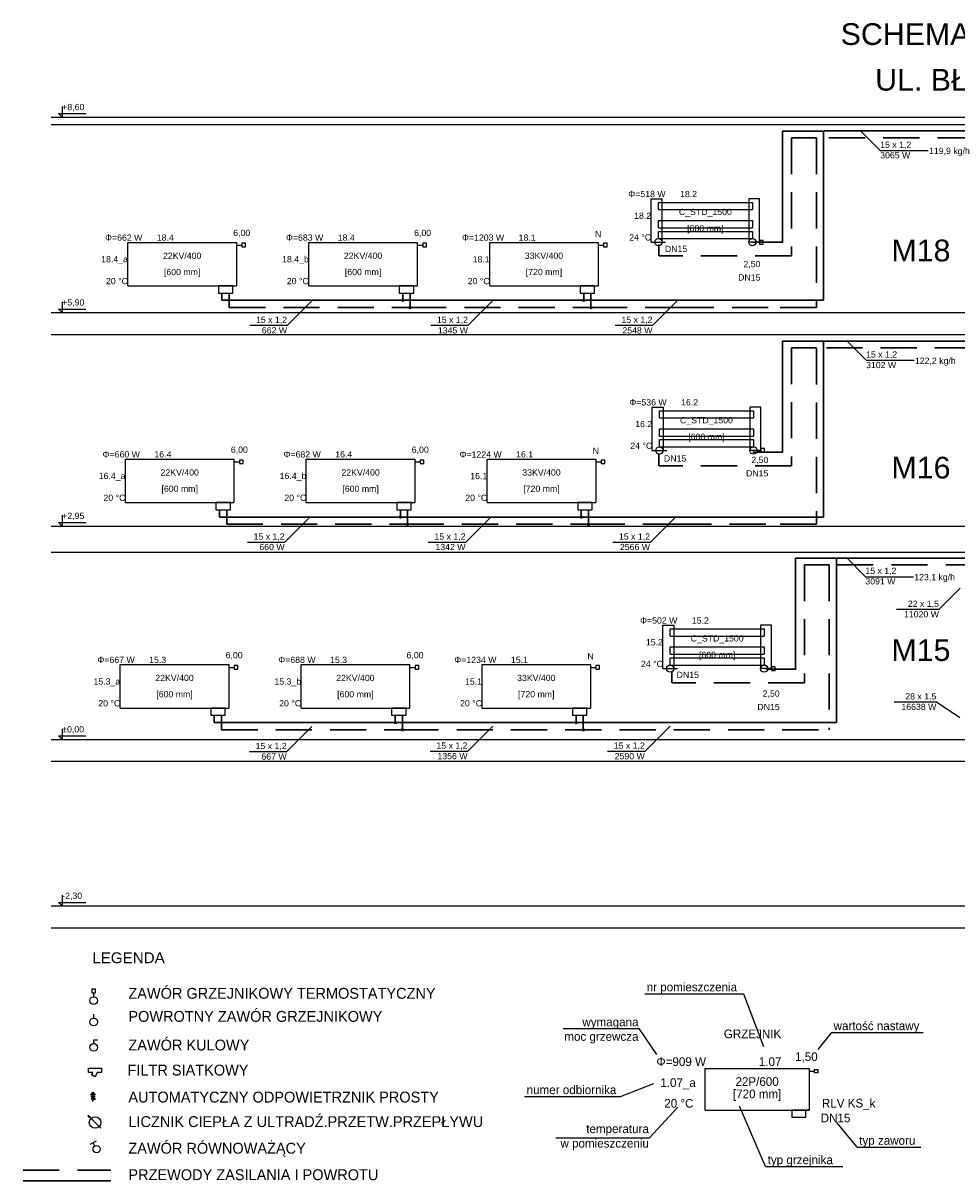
# Model space of a CAD drawing. Header units: millimetres. Extents: x -249726 to -161872, y -110547 to 19223.
# Tile 1 of 19: x -249726 to -236822, y -109854 to -93855. Entities that reach past the tile are written whole.
import ezdxf
from ezdxf.lldxf.tags import DXFTag

# ---------------------------------------------------------------- set-up
doc = ezdxf.new("R2010")
doc.units = ezdxf.units.MM
doc.header["$LTSCALE"] = 1000
doc.linetypes.add('DASHED', pattern=[0.75, 0.5, -0.25])
for name, color, linetype in [('IS_Opisy_działek_Therm', 7, 'SOLID'), ('IS_Text_Armatury_Therm', 7, 'Continuous'), ('IS_Text_Odbiornikow_Therm', 7, 'Continuous'), ('OWIK_ICO_opisy', 7, 'Continuous'), ('OWIK_ICO_urzadzenia', 92, 'Continuous')]:
    doc.layers.add(name, color=color, linetype=linetype)
doc.layers.add('OWIK_ICO_powrot', color=140, linetype='DASHED', lineweight=30)
doc.layers.add('OWIK_ICO_zasilanie', color=20, linetype='Continuous', lineweight=30)
doc.styles.add('CEGROUP', font='txt', dxfattribs={"height": 250})
tags = doc.linetypes.add('SOLID', pattern=[10, 10, 0]).pattern_tags.tags
tags[6:7] = [DXFTag(74, 4), DXFTag(75, 0), DXFTag(340, '0'), DXFTag(46, 0.0), DXFTag(50, 0.0), DXFTag(44, 0.0), DXFTag(45, 0.0)]
tags[4:5] = [DXFTag(74, 4), DXFTag(75, 0), DXFTag(340, '0'), DXFTag(46, 0.0), DXFTag(50, 0.0), DXFTag(44, 0.0), DXFTag(45, 0.0)]

msp = doc.modelspace()

# ---------------------------------------------------------------- hatches: boundary and pattern name
at = {"layer": 'IS_Opisy_działek_Therm'}
h = msp.add_hatch(color=1, dxfattribs=at)
edge = h.paths.add_edge_path()
edge.add_arc((-244478, -97685), 24, 90, 450)
h = msp.add_hatch(color=1, dxfattribs=at)
edge = h.paths.add_edge_path()
edge.add_arc((-241978, -97685), 24, 0, 360)
h = msp.add_hatch(color=1, dxfattribs=at)
edge = h.paths.add_edge_path()
edge.add_arc((-244512, -100680), 24, 90, 450)
h = msp.add_hatch(color=1, dxfattribs=at)
edge = h.paths.add_edge_path()
edge.add_arc((-242012, -100680), 24, 0, 360)
h = msp.add_hatch(color=5, dxfattribs=at)
edge = h.paths.add_edge_path()
edge.add_arc((-244484, -103620), 24, 90, 450)
h = msp.add_hatch(color=5, dxfattribs=at)
edge = h.paths.add_edge_path()
edge.add_arc((-241984, -103620), 24, 0, 360)
at = {"layer": 'OWIK_ICO_powrot'}
h = msp.add_hatch(color=256, dxfattribs=at)
edge = h.paths.add_edge_path()
edge.add_arc((-244378, -97785), 24, 90, 450)
h = msp.add_hatch(color=256, dxfattribs=at)
edge = h.paths.add_edge_path()
edge.add_arc((-241878, -97785), 24, 0, 360)
h = msp.add_hatch(color=256, dxfattribs=at)
edge = h.paths.add_edge_path()
edge.add_arc((-244412, -100780), 24, 90, 450)
h = msp.add_hatch(color=256, dxfattribs=at)
edge = h.paths.add_edge_path()
edge.add_arc((-241912, -100780), 24, 0, 360)
at = {"layer": 'OWIK_ICO_urzadzenia', "ltscale": 10}
for points in [[(-248792, -108671), (-248762, -108630), (-248732, -108671)], [(-248747, -108723, 1), (-248777, -108723, 1)]]:
    msp.add_hatch(color=0, dxfattribs=at).paths.add_polyline_path(points)
at = {"layer": 'OWIK_ICO_zasilanie', "ltscale": 10}
h = msp.add_hatch(color=256, dxfattribs=at)
edge = h.paths.add_edge_path()
edge.add_arc((-244584, -103520), 24, 90, 450)
h = msp.add_hatch(color=256, dxfattribs=at)
edge = h.paths.add_edge_path()
edge.add_arc((-242084, -103520), 24, 0, 360)

# ---------------------------------------------------------------- linework, layer by layer
at = {"layer": 'IS_Opisy_działek_Therm', "ltscale": 10}
for p, q in [((-238144, -95353), (-237881, -95615)), ((-237881, -95615), (-237216, -95615)), ((-245728, -97685), (-246078, -98035)), ((-243228, -97685), (-243578, -98035)), ((-240678, -97685), (-241028, -98035)), ((-246078, -98035), (-246593, -98035)), ((-243578, -98035), (-244093, -98035)), ((-241028, -98035), (-241543, -98035)), ((-238338, -98251), (-238076, -98514)), ((-238076, -98514), (-237411, -98514)), ((-245762, -100680), (-246112, -101030)), ((-243262, -100680), (-243612, -101030)), ((-240712, -100680), (-241062, -101030)), ((-246112, -101030), (-246627, -101030)), ((-243612, -101030), (-244127, -101030)), ((-241062, -101030), (-241577, -101030)), ((-238348, -101241), (-238086, -101504)), ((-238086, -101504), (-237421, -101504)), ((-236778, -101665), (-237069, -101959)), ((-237069, -101959), (-237654, -101959)), ((-237105, -103239), (-237690, -103239)), ((-236779, -103454), (-237105, -103239)), ((-245734, -103575), (-246084, -103925)), ((-243234, -103570), (-243584, -103920)), ((-240784, -103569), (-241134, -103919)), ((-246084, -103925), (-246599, -103925)), ((-243584, -103920), (-244099, -103920)), ((-241134, -103919), (-241649, -103919))]:
    msp.add_line(p, q, dxfattribs=at)
at = {"layer": 'OWIK_ICO_opisy', "color": 252, "ltscale": 10}
for p, q in [((-249185, -95005), (-249185, -95155)), ((-249337, -95155), (-222801, -95155)), ((-249235, -95105), (-248860, -95105)), ((-249185, -95155), (-249235, -95105)), ((-249337, -95255), (-222801, -95255)), ((-249185, -97705), (-249185, -97855)), ((-249337, -97855), (-222801, -97855)), ((-249185, -97855), (-249235, -97805)), ((-249235, -97805), (-248860, -97805)), ((-249337, -98155), (-222801, -98155)), ((-249185, -100805), (-249235, -100755)), ((-249235, -100755), (-248860, -100755)), ((-249185, -100655), (-249185, -100805)), ((-249337, -100805), (-222801, -100805)), ((-249337, -101165), (-222801, -101165)), ((-249185, -103605), (-249185, -103755)), ((-249337, -103755), (-222801, -103755)), ((-249185, -103755), (-249235, -103705)), ((-249235, -103705), (-248860, -103705)), ((-249337, -104055), (-222801, -104055)), ((-249185, -105905), (-249185, -106055)), ((-249337, -106055), (-222801, -106055)), ((-249185, -106055), (-249235, -106005)), ((-249235, -106005), (-248860, -106005)), ((-249337, -106355), (-222801, -106355))]:
    msp.add_line(p, q, dxfattribs=at)
at = {"layer": 'OWIK_ICO_opisy'}
for p, q in [((-248724, -107203), (-248777, -107203)), ((-248777, -107203), (-248777, -107256)), ((-248777, -107256), (-248724, -107256)), ((-248751, -107309), (-248751, -107256)), ((-248724, -107256), (-248724, -107203)), ((-241136, -107267), (-239771, -107267)), ((-239771, -107267), (-239496, -107995)), ((-248751, -107605), (-248751, -107552)), ((-242264, -107750), (-241215, -107750)), ((-241215, -107750), (-240974, -108106)), ((-238553, -107803), (-238745, -108037)), ((-238553, -107803), (-237285, -107803)), ((-248751, -107957), (-248751, -107904)), ((-248751, -107957), (-248751, -107904)), ((-248751, -107904), (-248698, -107904)), ((-241469, -108687), (-241011, -108509)), ((-242795, -108687), (-241469, -108687)), ((-241071, -109257), (-240678, -108837)), ((-239464, -109655), (-239827, -108820)), ((-238200, -109388), (-238482, -109046)), ((-242362, -109257), (-241071, -109257)), ((-238200, -109388), (-237319, -109388)), ((-239464, -109655), (-238398, -109655))]:
    msp.add_line(p, q, dxfattribs=at)
for centre, major_axis in [((-248751, -107362), (0, 52.8)), ((-248751, -107658), (0, 52.8)), ((-248751, -108009), (0, -52.3))]:
    msp.add_ellipse(centre, major_axis=major_axis, ratio=1, dxfattribs=at)
at = {"layer": 'OWIK_ICO_powrot'}
for p, q in [((-238763, -95441), (-238763, -97783)), ((-235090, -95441), (-238742, -95441)), ((-240941, -96914), (-240941, -97070)), ((-246878, -97585), (-246878, -97785)), ((-244378, -97585), (-244378, -97785)), ((-241878, -97585), (-241878, -97785)), ((-246878, -97785), (-244378, -97785)), ((-244378, -97785), (-241878, -97785)), ((-241878, -97785), (-240678, -97785)), ((-240678, -97785), (-239278, -97785)), ((-238763, -97783), (-239278, -97785)), ((-235125, -98343), (-239108, -98342)), ((-238763, -98349), (-238763, -100779)), ((-240941, -99815), (-240941, -99971)), ((-246912, -100580), (-246912, -100780)), ((-244412, -100580), (-244412, -100780)), ((-241912, -100580), (-241912, -100780)), ((-246912, -100780), (-244412, -100780)), ((-244412, -100780), (-241912, -100780)), ((-241912, -100780), (-240712, -100780)), ((-240712, -100780), (-239312, -100780)), ((-238763, -100779), (-239312, -100780)), ((-234976, -101341), (-238928, -101341)), ((-238584, -101341), (-238584, -103620)), ((-240762, -102815), (-240762, -102971)), ((-246984, -103420), (-246984, -103620)), ((-244484, -103420), (-244484, -103620)), ((-241984, -103420), (-241984, -103620)), ((-246984, -103620), (-244484, -103620)), ((-244484, -103620), (-238584, -103620)), ((-249726, -109704), (-248514, -109704))]:
    msp.add_line(p, q, dxfattribs=at)
for points in [[(-238763, -95441), (-239108, -95441), (-239108, -97070), (-240937, -97070)], [(-238763, -98342), (-239108, -98342), (-239108, -99971), (-240937, -99971)], [(-238584, -101341), (-238928, -101341), (-238928, -102970), (-240757, -102970)]]:
    msp.add_lwpolyline(points, dxfattribs=at)
at = {"layer": 'OWIK_ICO_urzadzenia', "ltscale": 10}
for p, q in [((-241047, -96882), (-241047, -96282)), ((-241047, -96282), (-240897, -96282)), ((-240897, -96282), (-240897, -96882)), ((-239547, -96282), (-239697, -96282)), ((-239697, -96282), (-239697, -96882)), ((-239547, -96882), (-239547, -96282)), ((-240947, -96432), (-240947, -96332)), ((-240947, -96332), (-239647, -96332)), ((-240947, -96432), (-239647, -96432)), ((-239647, -96332), (-239647, -96432)), ((-240947, -96682), (-240947, -96582)), ((-240947, -96582), (-239647, -96582)), ((-239647, -96582), (-239647, -96682)), ((-240947, -96682), (-239647, -96682)), ((-240947, -96832), (-240947, -96732)), ((-240947, -96732), (-239647, -96732)), ((-239647, -96732), (-239647, -96832)), ((-248278, -97485), (-248278, -96885)), ((-248278, -96885), (-246778, -96885)), ((-246778, -96885), (-246778, -97485)), ((-246778, -96922), (-246703, -96922)), ((-246653, -96897), (-246703, -96897)), ((-246703, -96897), (-246703, -96947)), ((-246703, -96947), (-246653, -96947)), ((-246653, -96947), (-246653, -96897)), ((-245778, -97485), (-245778, -96885)), ((-245778, -96885), (-244278, -96885)), ((-244278, -96885), (-244278, -97485)), ((-244278, -96922), (-244203, -96922)), ((-244153, -96897), (-244203, -96897)), ((-244203, -96897), (-244203, -96947)), ((-244203, -96947), (-244153, -96947)), ((-244153, -96947), (-244153, -96897)), ((-243278, -97485), (-243278, -96885)), ((-243278, -96885), (-241778, -96885)), ((-241778, -96885), (-241778, -97485)), ((-241778, -96922), (-241703, -96922)), ((-241653, -96897), (-241703, -96897)), ((-241703, -96897), (-241703, -96947)), ((-241703, -96947), (-241653, -96947)), ((-241653, -96947), (-241653, -96897)), ((-241047, -96882), (-240897, -96882)), ((-240947, -96832), (-239647, -96832)), ((-240897, -96882), (-240847, -96882)), ((-239547, -96882), (-239697, -96882)), ((-239597, -96882), (-239547, -96882)), ((-239497, -96857), (-239547, -96857)), ((-239547, -96857), (-239547, -96907)), ((-239547, -96907), (-239497, -96907)), ((-239497, -96907), (-239497, -96857)), ((-248278, -97485), (-246778, -97485)), ((-246828, -97485), (-247028, -97485)), ((-247028, -97485), (-247028, -97585)), ((-247028, -97585), (-246828, -97585)), ((-247028, -97585), (-247028, -97585)), ((-246828, -97585), (-246828, -97485)), ((-245778, -97485), (-244278, -97485)), ((-244328, -97485), (-244528, -97485)), ((-244528, -97485), (-244528, -97585)), ((-244528, -97585), (-244328, -97585)), ((-244528, -97585), (-244528, -97585)), ((-244328, -97585), (-244328, -97485)), ((-243278, -97485), (-241778, -97485)), ((-241828, -97485), (-242028, -97485)), ((-242028, -97485), (-242028, -97585)), ((-242028, -97585), (-241828, -97585)), ((-242028, -97585), (-242028, -97585)), ((-241828, -97585), (-241828, -97485)), ((-241032, -99760), (-241032, -99160)), ((-241032, -99160), (-240882, -99160)), ((-240882, -99160), (-240882, -99760)), ((-239532, -99160), (-239682, -99160)), ((-239682, -99160), (-239682, -99760)), ((-239532, -99760), (-239532, -99160)), ((-240932, -99310), (-240932, -99210)), ((-240932, -99210), (-239632, -99210)), ((-240932, -99310), (-239632, -99310)), ((-239632, -99210), (-239632, -99310)), ((-240932, -99560), (-240932, -99460)), ((-240932, -99460), (-239632, -99460)), ((-239632, -99460), (-239632, -99560)), ((-240932, -99560), (-239632, -99560)), ((-240932, -99710), (-240932, -99610)), ((-240932, -99610), (-239632, -99610)), ((-239632, -99610), (-239632, -99710)), ((-241032, -99760), (-240882, -99760)), ((-240932, -99710), (-239632, -99710)), ((-240882, -99760), (-240832, -99760)), ((-239532, -99760), (-239682, -99760)), ((-239582, -99760), (-239532, -99760)), ((-239482, -99735), (-239532, -99735)), ((-239532, -99735), (-239532, -99785)), ((-239532, -99785), (-239482, -99785)), ((-239482, -99785), (-239482, -99735)), ((-248312, -100480), (-248312, -99880)), ((-248312, -99880), (-246812, -99880)), ((-246812, -99880), (-246812, -100480)), ((-246812, -99917), (-246737, -99917)), ((-246687, -99892), (-246737, -99892)), ((-246737, -99892), (-246737, -99942)), ((-246737, -99942), (-246687, -99942)), ((-246687, -99942), (-246687, -99892)), ((-245812, -100480), (-245812, -99880)), ((-245812, -99880), (-244312, -99880)), ((-244312, -99880), (-244312, -100480)), ((-244312, -99917), (-244237, -99917)), ((-244187, -99892), (-244237, -99892)), ((-244237, -99892), (-244237, -99942)), ((-244237, -99942), (-244187, -99942)), ((-244187, -99942), (-244187, -99892)), ((-243312, -100480), (-243312, -99880)), ((-243312, -99880), (-241812, -99880)), ((-241812, -99880), (-241812, -100480)), ((-241812, -99917), (-241737, -99917)), ((-241687, -99892), (-241737, -99892)), ((-241737, -99892), (-241737, -99942)), ((-241737, -99942), (-241687, -99942)), ((-241687, -99942), (-241687, -99892)), ((-248312, -100480), (-246812, -100480)), ((-246862, -100480), (-247062, -100480)), ((-247062, -100480), (-247062, -100580)), ((-247062, -100580), (-246862, -100580)), ((-247062, -100580), (-247062, -100580)), ((-246862, -100580), (-246862, -100480)), ((-245812, -100480), (-244312, -100480)), ((-244362, -100480), (-244562, -100480)), ((-244562, -100480), (-244562, -100580)), ((-244562, -100580), (-244362, -100580)), ((-244562, -100580), (-244562, -100580)), ((-244362, -100580), (-244362, -100480)), ((-243312, -100480), (-241812, -100480)), ((-241862, -100480), (-242062, -100480)), ((-242062, -100480), (-242062, -100580)), ((-242062, -100580), (-241862, -100580)), ((-242062, -100580), (-242062, -100580)), ((-241862, -100580), (-241862, -100480)), ((-240884, -102775), (-240884, -102175)), ((-240884, -102175), (-240734, -102175)), ((-240784, -102325), (-240784, -102225)), ((-240784, -102225), (-239484, -102225)), ((-240734, -102175), (-240734, -102775)), ((-239384, -102175), (-239534, -102175)), ((-239534, -102175), (-239534, -102775)), ((-239484, -102225), (-239484, -102325)), ((-239384, -102775), (-239384, -102175)), ((-240784, -102325), (-239484, -102325)), ((-240784, -102575), (-240784, -102475)), ((-240784, -102475), (-239484, -102475)), ((-239484, -102475), (-239484, -102575)), ((-240784, -102575), (-239484, -102575)), ((-240784, -102725), (-240784, -102625)), ((-240784, -102625), (-239484, -102625)), ((-239484, -102625), (-239484, -102725)), ((-248384, -103320), (-248384, -102720)), ((-248384, -102720), (-246884, -102720)), ((-246884, -102720), (-246884, -103320)), ((-246884, -102757), (-246809, -102757)), ((-246759, -102732), (-246809, -102732)), ((-246809, -102732), (-246809, -102782)), ((-246809, -102782), (-246759, -102782)), ((-246759, -102782), (-246759, -102732)), ((-245884, -103320), (-245884, -102720)), ((-245884, -102720), (-244384, -102720)), ((-244384, -102720), (-244384, -103320)), ((-244384, -102757), (-244309, -102757)), ((-244259, -102732), (-244309, -102732)), ((-244309, -102732), (-244309, -102782)), ((-244309, -102782), (-244259, -102782)), ((-244259, -102782), (-244259, -102732)), ((-243384, -103320), (-243384, -102720)), ((-243384, -102720), (-241884, -102720)), ((-241884, -102720), (-241884, -103320)), ((-241884, -102757), (-241809, -102757)), ((-241759, -102732), (-241809, -102732)), ((-241809, -102732), (-241809, -102782)), ((-241809, -102782), (-241759, -102782)), ((-241759, -102782), (-241759, -102732)), ((-240884, -102775), (-240734, -102775)), ((-240784, -102725), (-239484, -102725)), ((-240734, -102775), (-240684, -102775)), ((-239384, -102775), (-239534, -102775)), ((-239434, -102775), (-239384, -102775)), ((-239334, -102750), (-239384, -102750)), ((-239384, -102750), (-239384, -102800)), ((-239384, -102800), (-239334, -102800)), ((-239334, -102800), (-239334, -102750)), ((-248384, -103320), (-246884, -103320)), ((-246934, -103320), (-247134, -103320)), ((-247134, -103320), (-247134, -103420)), ((-246934, -103420), (-246934, -103320)), ((-245884, -103320), (-244384, -103320)), ((-244434, -103320), (-244634, -103320)), ((-244634, -103320), (-244634, -103420)), ((-244434, -103420), (-244434, -103320)), ((-243384, -103320), (-241884, -103320)), ((-241934, -103320), (-242134, -103320)), ((-242134, -103320), (-242134, -103420)), ((-241934, -103420), (-241934, -103320)), ((-247134, -103420), (-246934, -103420)), ((-247134, -103420), (-247134, -103420)), ((-244634, -103420), (-244434, -103420)), ((-244634, -103420), (-244634, -103420)), ((-242134, -103420), (-241934, -103420)), ((-242134, -103420), (-242134, -103420)), ((-240302, -108879), (-240302, -108303)), ((-240302, -108303), (-238862, -108303)), ((-238862, -108303), (-238862, -108879)), ((-238862, -108339), (-238790, -108339)), ((-238790, -108363), (-238790, -108315)), ((-238790, -108315), (-238742, -108315)), ((-238742, -108363), (-238790, -108363)), ((-238742, -108315), (-238742, -108363)), ((-240302, -108879), (-238862, -108879)), ((-238910, -108879), (-239102, -108879)), ((-239102, -108879), (-239102, -108975)), ((-238910, -108975), (-238910, -108879)), ((-238862, -108879), (-238910, -108879)), ((-239102, -108975), (-238910, -108975))]:
    msp.add_line(p, q, dxfattribs=at)
at = {"layer": 'OWIK_ICO_urzadzenia', "color": 0, "ltscale": 10}
for p, q in [((-248822, -108358), (-248822, -108298)), ((-248822, -108298), (-248642, -108298)), ((-248642, -108298), (-248642, -108358)), ((-248762, -108358), (-248822, -108358)), ((-248777, -108388), (-248762, -108358)), ((-248732, -108418), (-248777, -108388)), ((-248702, -108358), (-248732, -108418)), ((-248642, -108358), (-248702, -108358)), ((-248792, -108671), (-248762, -108630)), ((-248762, -108755), (-248762, -108630)), ((-248762, -108630), (-248732, -108671)), ((-248732, -108671), (-248792, -108671)), ((-248792, -108692), (-248732, -108692)), ((-248732, -108692), (-248792, -108692)), ((-248747, -108723), (-248732, -108723)), ((-248732, -108733), (-248732, -108713)), ((-248831, -108947), (-248801, -108962)), ((-248831, -108947), (-248816, -108977)), ((-248651, -109127), (-248831, -108947)), ((-248716, -109303), (-248803, -109353)), ((-248735, -109372), (-248760, -109328))]:
    msp.add_line(p, q, dxfattribs=at)
at = {"layer": 'OWIK_ICO_urzadzenia', "ltscale": 10}
for centre in [(-240947, -96882), (-239647, -96882), (-240932, -99760), (-239632, -99760), (-240784, -102775), (-239484, -102775)]:
    msp.add_ellipse(centre, major_axis=(50, 0), ratio=1, dxfattribs=at)
at = {"layer": 'OWIK_ICO_urzadzenia', "color": 0, "ltscale": 10}
for centre, major_axis in [((-248762, -108723), (15, 0)), ((-248731, -109047), (80, 0)), ((-248710, -109415), (50, 0))]:
    msp.add_ellipse(centre, major_axis=major_axis, ratio=1, dxfattribs=at)
at = {"layer": 'OWIK_ICO_zasilanie', "ltscale": 10}
for p, q in [((-238663, -95341), (-238663, -97685)), ((-235219, -95341), (-238657, -95341)), ((-246978, -97585), (-246978, -97685)), ((-244478, -97585), (-244478, -97685)), ((-241978, -97585), (-241978, -97685)), ((-246978, -97685), (-244478, -97685)), ((-244478, -97685), (-241978, -97685)), ((-241978, -97685), (-238663, -97685)), ((-235219, -98249), (-239230, -98249)), ((-238663, -98249), (-238663, -100680)), ((-247012, -100580), (-247012, -100680)), ((-244512, -100580), (-244512, -100680)), ((-242012, -100580), (-242012, -100680)), ((-247012, -100680), (-244512, -100680)), ((-244512, -100680), (-242012, -100680)), ((-242012, -100680), (-238663, -100680)), ((-234860, -101249), (-239050, -101249)), ((-238484, -101249), (-238484, -103520)), ((-247084, -103420), (-247084, -103520)), ((-244584, -103420), (-244584, -103520)), ((-242084, -103420), (-242084, -103520)), ((-247084, -103520), (-244584, -103520)), ((-244584, -103520), (-238484, -103520))]:
    msp.add_line(p, q, dxfattribs=at)
at = {"layer": 'OWIK_ICO_zasilanie', "ltscale": 0.2}
msp.add_line((-249726, -109854), (-248514, -109854), dxfattribs=at)
at = {"layer": 'OWIK_ICO_zasilanie', "ltscale": 10}
for points in [[(-238663, -95348), (-239230, -95348), (-239230, -96882), (-239640, -96882)], [(-238663, -98249), (-239230, -98249), (-239230, -99783), (-239640, -99783)], [(-238484, -101249), (-239050, -101249), (-239050, -102783), (-239461, -102783)]]:
    msp.add_lwpolyline(points, dxfattribs=at)

# ---------------------------------------------------------------- texts
at = {"layer": 'IS_Opisy_działek_Therm', "ltscale": 10, "char_height": 86.4}
for s, insert, attachment_point in [('\\fArial|b0|i0;15 x 1,2', (-237881, -95594), 7), ('\\fArial|b0|i0;3065 W', (-237881, -95637), 1), ('\\fArial|b0|i0;119,9 kg/h', (-237206, -95690), 7), ('\\fArial|b0|i0;15 x 1,2', (-246078, -98013), 9), ('\\fArial|b0|i0;662 W', (-246078, -98057), 3), ('\\fArial|b0|i0;15 x 1,2', (-243578, -98013), 9), ('\\fArial|b0|i0;1345 W', (-243578, -98057), 3), ('\\fArial|b0|i0;15 x 1,2', (-241028, -98013), 9), ('\\fArial|b0|i0;2548 W', (-241028, -98057), 3), ('\\fArial|b0|i0;3102 W', (-238076, -98536), 1), ('\\fArial|b0|i0;15 x 1,2', (-238076, -98492), 7), ('\\fArial|b0|i0;122,2 kg/h', (-237401, -98589), 7), ('\\fArial|b0|i0;15 x 1,2', (-246112, -101008), 9), ('\\fArial|b0|i0;15 x 1,2', (-243612, -101008), 9), ('\\fArial|b0|i0;15 x 1,2', (-241062, -101008), 9), ('\\fArial|b0|i0;660 W', (-246112, -101051), 3), ('\\fArial|b0|i0;1342 W', (-243612, -101051), 3), ('\\fArial|b0|i0;2566 W', (-241062, -101051), 3), ('\\fArial|b0|i0;15 x 1,2', (-238086, -101482), 7), ('\\fArial|b0|i0;3091 W', (-238086, -101525), 1), ('\\fArial|b0|i0;123,1 kg/h', (-237411, -101579), 7), ('\\fArial|b0|i0;22 x 1,5', (-237069, -101937), 9), ('\\fArial|b0|i0;11020 W', (-237069, -101980), 3), ('\\fArial|b0|i0;28 x 1,5', (-237105, -103217), 9), ('\\fArial|b0|i0;16638 W', (-237105, -103260), 3), ('\\fArial|b0|i0;15 x 1,2', (-246084, -103903), 9), ('\\fArial|b0|i0;15 x 1,2', (-243584, -103898), 9), ('\\fArial|b0|i0;15 x 1,2', (-241134, -103898), 9), ('\\fArial|b0|i0;667 W', (-246084, -103946), 3), ('\\fArial|b0|i0;1356 W', (-243584, -103941), 3), ('\\fArial|b0|i0;2590 W', (-241134, -103941), 3)]:
    msp.add_mtext(s, dxfattribs=dict(at, insert=insert, attachment_point=attachment_point))
at = {"layer": 'IS_Text_Armatury_Therm', "linetype": 'SOLID', "ltscale": 10, "char_height": 86.4}
for s, insert, attachment_point in [('\\fArial|b0|i0;6,00  ', (-246822, -96813), 7), ('\\fArial|b0|i0;6,00  ', (-244322, -96813), 7), ('\\fArial|b0|i0;N  ', (-241822, -96813), 7), ('\\fArial|b0|i0;DN15  ', (-240548, -97019), 9), ('\\fArial|b0|i0;2,50', (-239536, -97243), 9), ('\\fArial|b0|i0;DN15  ', (-239536, -97413), 9), ('\\fArial|b0|i0;6,00  ', (-246855, -99808), 7), ('\\fArial|b0|i0;6,00  ', (-244355, -99808), 7), ('\\fArial|b0|i0;N  ', (-241855, -99808), 7), ('\\fArial|b0|i0;DN15  ', (-240561, -99914), 9), ('\\fArial|b0|i0;2,50', (-239427, -99950), 9), ('\\fArial|b0|i0;DN15  ', (-239427, -100120), 9), ('\\fArial|b0|i0;6,00  ', (-246927, -102648), 7), ('\\fArial|b0|i0;6,00  ', (-244427, -102648), 7), ('\\fArial|b0|i0;N  ', (-241927, -102648), 7), ('\\fArial|b0|i0;DN15  ', (-240386, -102905), 9), ('\\fArial|b0|i0;2,50', (-239270, -103179), 9), ('\\fArial|b0|i0;DN15  ', (-239270, -103349), 9)]:
    msp.add_mtext(s, dxfattribs=dict(at, insert=insert, attachment_point=attachment_point))
at = {"layer": 'IS_Text_Odbiornikow_Therm', "linetype": 'SOLID', "ltscale": 10, "char_height": 86.4}
for s, insert, attachment_point in [('\\fArial|b0|i0;Φ=518 W', (-240847, -96260), 9), ('\\fArial|b0|i0;18.2', (-240647, -96260), 7), ('\\fArial|b0|i0;18.2', (-241047, -96560), 9), ('\\fArial|b0|i0;C_STD_1500', (-240297, -96532), 8), ('\\fArial|b0|i0;Φ=662 W', (-248078, -96863), 9), ('\\fArial|b0|i0;18.4', (-247878, -96863), 7), ('\\fArial|b0|i0;Φ=683 W', (-245578, -96863), 9), ('\\fArial|b0|i0;18.4', (-245378, -96863), 7), ('\\fArial|b0|i0;Φ=1203 W', (-243078, -96863), 9), ('\\fArial|b0|i0;18.1', (-242878, -96863), 7), ('\\fArial|b0|i0;24 °C', (-241047, -96860), 9), ('\\fArial|b0|i0;[600 mm]', (-240297, -96760), 8), ('\\fArial|b0|i0;18.4_a', (-248278, -97185), 9), ('\\fArial|b0|i0;22KV/400', (-247528, -97113), 8), ('\\fArial|b0|i0;18.4_b', (-245778, -97185), 9), ('\\fArial|b0|i0;22KV/400', (-245028, -97113), 8), ('\\fArial|b0|i0;18.1', (-243278, -97163), 9), ('\\fArial|b0|i0;33KV/400', (-242528, -97113), 8), ('\\fArial|b0|i0;[600 mm]', (-247528, -97363), 8), ('\\fArial|b0|i0;[600 mm]', (-245028, -97363), 8), ('\\fArial|b0|i0;[720 mm]', (-242528, -97363), 8), ('\\fArial|b0|i0;20 °C', (-248278, -97463), 9), ('\\fArial|b0|i0;20 °C', (-245778, -97463), 9), ('\\fArial|b0|i0;20 °C', (-243278, -97463), 9), ('\\fArial|b0|i0;Φ=536 W', (-240832, -99139), 9), ('\\fArial|b0|i0;16.2', (-240632, -99139), 7), ('\\fArial|b0|i0;16.2', (-241032, -99439), 9), ('\\fArial|b0|i0;C_STD_1500', (-240282, -99410), 8), ('\\fArial|b0|i0;24 °C', (-241032, -99739), 9), ('\\fArial|b0|i0;[600 mm]', (-240282, -99639), 8), ('\\fArial|b0|i0;Φ=660 W', (-248112, -99858), 9), ('\\fArial|b0|i0;16.4', (-247912, -99858), 7), ('\\fArial|b0|i0;Φ=682 W', (-245612, -99858), 9), ('\\fArial|b0|i0;16.4', (-245412, -99858), 7), ('\\fArial|b0|i0;Φ=1224 W', (-243112, -99858), 9), ('\\fArial|b0|i0;16.1', (-242912, -99858), 7), ('\\fArial|b0|i0;16.4_a', (-248312, -100180), 9), ('\\fArial|b0|i0;22KV/400', (-247562, -100108), 8), ('\\fArial|b0|i0;16.4_b', (-245812, -100180), 9), ('\\fArial|b0|i0;22KV/400', (-245062, -100108), 8), ('\\fArial|b0|i0;16.1', (-243312, -100158), 9), ('\\fArial|b0|i0;33KV/400', (-242562, -100108), 8), ('\\fArial|b0|i0;[600 mm]', (-247562, -100358), 8), ('\\fArial|b0|i0;[600 mm]', (-245062, -100358), 8), ('\\fArial|b0|i0;[720 mm]', (-242562, -100358), 8), ('\\fArial|b0|i0;20 °C', (-248312, -100458), 9), ('\\fArial|b0|i0;20 °C', (-245812, -100458), 9), ('\\fArial|b0|i0;20 °C', (-243312, -100458), 9), ('\\fArial|b0|i0;Φ=502 W', (-240684, -102154), 9), ('\\fArial|b0|i0;15.2', (-240484, -102154), 7), ('\\fArial|b0|i0;15.2', (-240884, -102454), 9), ('\\fArial|b0|i0;C_STD_1500', (-240134, -102425), 8), ('\\fArial|b0|i0;Φ=667 W', (-248184, -102698), 9), ('\\fArial|b0|i0;15.3', (-247984, -102698), 7), ('\\fArial|b0|i0;Φ=688 W', (-245684, -102698), 9), ('\\fArial|b0|i0;15.3', (-245484, -102698), 7), ('\\fArial|b0|i0;Φ=1234 W', (-243184, -102698), 9), ('\\fArial|b0|i0;15.1', (-242984, -102698), 7), ('\\fArial|b0|i0;24 °C', (-240884, -102754), 9), ('\\fArial|b0|i0;[600 mm]', (-240134, -102654), 8), ('\\fArial|b0|i0;22KV/400', (-247634, -102948), 8), ('\\fArial|b0|i0;22KV/400', (-245134, -102948), 8), ('\\fArial|b0|i0;33KV/400', (-242634, -102948), 8), ('\\fArial|b0|i0;15.3_a', (-248384, -103020), 9), ('\\fArial|b0|i0;15.3_b', (-245884, -103020), 9), ('\\fArial|b0|i0;15.1', (-243384, -102998), 9), ('\\fArial|b0|i0;[600 mm]', (-247634, -103198), 8), ('\\fArial|b0|i0;[600 mm]', (-245134, -103198), 8), ('\\fArial|b0|i0;[720 mm]', (-242634, -103198), 8), ('\\fArial|b0|i0;20 °C', (-248384, -103298), 9), ('\\fArial|b0|i0;20 °C', (-245884, -103298), 9), ('\\fArial|b0|i0;20 °C', (-243384, -103298), 9)]:
    msp.add_mtext(s, dxfattribs=dict(at, insert=insert, attachment_point=attachment_point))
at = {"layer": 'OWIK_ICO_opisy', "attachment_point": 7, "style": 'CEGROUP'}
for s, insert, char_height in [('{\\fArial|b0|i0|c0|p34;SCHEMAT INSTALACJI C.O.}', (-238427, -94160), 300), ('{\\fArial|b0|i0|c0|p34;UL. BŁ. CZESŁAWA 64A}', (-237951, -94791), 300), ('{\\fArial|b0|i0|c0|p34;M18}', (-237725, -97150), 300), ('{\\fArial|b0|i0|c0|p34;M16}', (-237725, -100151), 300), ('{\\fArial|b0|i0|c0|p34;M15}', (-237725, -102673), 300), ('{\\fArial|b0|i0|c0|p34;\\W1;LEGENDA}', (-248770, -106848), 150), ('ZAWÓR GRZEJNIKOWY TERMOSTATYCZNY', (-248271, -107339), 150), ('POWROTNY ZAWÓR GRZEJNIKOWY ', (-248271, -107658), 150), ('ZAWÓR KULOWY', (-248271, -108054), 150), ('GRZEJNIK ', (-240042, -107884), 120), ('FILTR SIATKOWY', (-248283, -108400), 150), ('AUTOMATYCZNY ODPOWIETRZNIK PROSTY', (-248271, -108773), 150), ('LICZNIK CIEPŁA Z ULTRADŹ.PRZETW.PRZEPŁYWU', (-248271, -109112), 150), ('ZAWÓR RÓWNOWAŻĄCY', (-248271, -109522), 150), ('PRZEWODY ZASILANIA I POWROTU', (-248271, -109846), 150)]:
    msp.add_mtext(s, dxfattribs=dict(at, insert=insert, char_height=char_height))
at = {"layer": 'OWIK_ICO_opisy', "color": 252, "ltscale": 10, "char_height": 86.4, "attachment_point": 7}
for s, insert in [('\\fArial|b0|i0;+8,60', (-249185, -95073)), ('\\fArial|b0|i0;+5,90', (-249185, -97773)), ('\\fArial|b0|i0;+2,95', (-249185, -100723)), ('\\fArial|b0|i0;±0,00', (-249185, -103673)), ('\\fArial|b0|i0;-2,30', (-249185, -105973))]:
    msp.add_mtext(s, dxfattribs=dict(at, insert=insert))
at = {"layer": 'OWIK_ICO_opisy', "char_height": 120, "attachment_point": 1, "style": 'CEGROUP'}
for s, insert, width in [('nr pomieszczenia', (-241108, -107115), 5329), ('\\pxqr;wymagana \\Pmoc grzewcza', (-243285, -107598), 2063.8), ('wartość nastawy', (-238525, -107651), 5329), ('numer odbiornika', (-242767, -108535), 5329), ('\\pxqr;temperatura \\Pw pomieszczeniu', (-246407, -109074), 5329), ('typ zaworu', (-238171, -109235), 5329), ('typ grzejnika', (-239436, -109503), 5329)]:
    msp.add_mtext(s, dxfattribs=dict(at, insert=insert, width=width))
at = {"layer": 'OWIK_ICO_opisy', "ltscale": 10, "char_height": 120, "style": 'CEGROUP'}
for s, insert, attachment_point in [('Φ=909 W', (-240974, -108268), 7), ('1.07', (-239246, -108268), 9), ('1,50  ', (-238745, -108220), 9), ('1.07_a', (-240920, -108591), 7), ('22P/600', (-239582, -108543), 8), ('[720 mm]', (-239582, -108748), 8), ('20 °C', (-240865, -108844), 7), ('RLV KS_k', (-237946, -108875), 9), ('DN15  ', (-238293, -109046), 9)]:
    msp.add_mtext(s, dxfattribs=dict(at, insert=insert, attachment_point=attachment_point))

doc.saveas('drawing.dxf')
